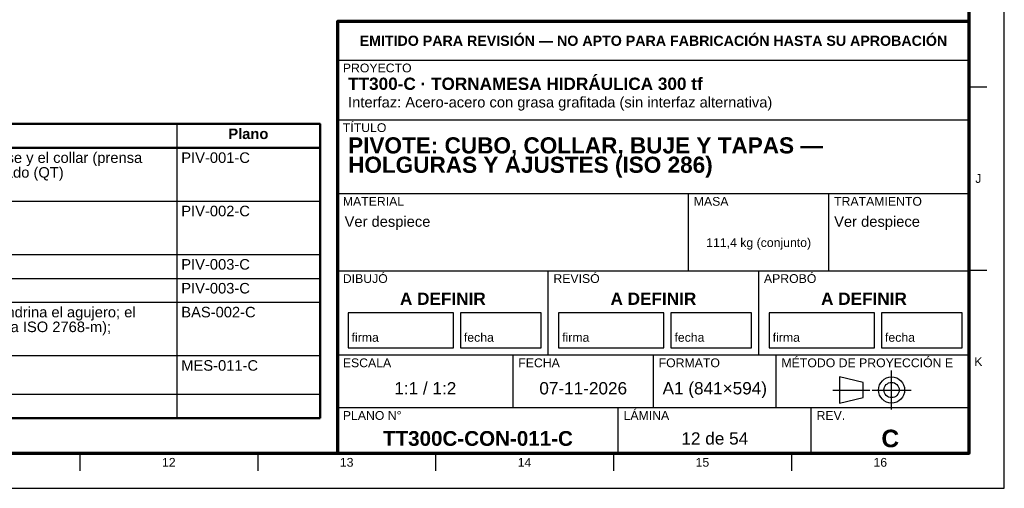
# Model space of a CAD drawing. Header units: millimetres. Extents: x 0 to 841, y 0 to 594.
# Tile 4 of 10: x 560 to 841, y 0 to 134. Entities that reach past the tile are written whole.
import ezdxf
from ezdxf.enums import TextEntityAlignment as Align

# ---------------------------------------------------------------- set-up
doc = ezdxf.new("R2010")
doc.units = ezdxf.units.MM
doc.linetypes.add('EJE', pattern=[31, 20, -4, 3, -4])
for name, color, linetype, lineweight in [('EJE', 7, 'EJE', 25), ('FINA', 7, 'CONTINUOUS', 25), ('MARCO', 7, 'CONTINUOUS', 70), ('TXT', 7, 'CONTINUOUS', 25), ('VIS', 7, 'CONTINUOUS', 50)]:
    doc.layers.add(name, color=color, linetype=linetype, lineweight=lineweight)
doc.styles.add('STD', font='LiberationSans-Regular.ttf')
doc.styles.add('STDB', font='LiberationSans-Bold.ttf')

msp = doc.modelspace()

# ---------------------------------------------------------------- linework, layer by layer
at = {"layer": 'EJE'}
for p, q in [((808.88, 22.42), (808.88, 33.58)), ((792.14, 28), (802.68, 28)), ((803.3, 28), (814.46, 28))]:
    msp.add_line(p, q, dxfattribs=at)
at = {"layer": 'FINA'}
for p, q in [((651, 133), (831, 133)), ((651, 122), (831, 122)), ((831, 114.36), (836, 114.36)), ((651, 105), (831, 105)), ((605.16, 103.8), (605.16, 20)), ((25, 97), (646, 97)), ((25, 81.8), (646, 81.8)), ((651, 84), (831, 84)), ((751, 62), (751, 84)), ((791, 62), (791, 84)), ((25, 66.6), (646, 66.6)), ((651, 62), (831, 62)), ((711, 38), (711, 62)), ((771, 38), (771, 62)), ((831, 62.18), (836, 62.18)), ((25, 59.8), (646, 59.8)), ((25, 53), (646, 53)), ((25, 37.8), (646, 37.8)), ((651, 38), (831, 38)), ((701, 23), (701, 38)), ((741, 23), (741, 38)), ((776, 23), (776, 38)), ((25, 26.8), (646, 26.8)), ((651, 23), (831, 23)), ((731, 10), (731, 23)), ((786, 10), (786, 23)), ((577.56, 10), (577.56, 5)), ((628.25, 10), (628.25, 5)), ((678.94, 10), (678.94, 5)), ((729.62, 10), (729.62, 5)), ((780.31, 10), (780.31, 5))]:
    msp.add_line(p, q, dxfattribs=at)
for points in [[(0, 0), (841, 0), (841, 594), (0, 594)], [(654, 40), (684, 40), (684, 50), (654, 50)], [(686, 40), (709, 40), (709, 50), (686, 50)], [(714, 40), (744, 40), (744, 50), (714, 50)], [(746, 40), (769, 40), (769, 50), (746, 50)], [(774, 40), (804, 40), (804, 50), (774, 50)], [(806, 40), (829, 40), (829, 50), (806, 50)], [(794, 24.28), (800.82, 25.83), (800.82, 30.17), (794, 31.72)]]:
    msp.add_lwpolyline(points, close=True, dxfattribs=at)
for radius in [3.72, 2.17]:
    msp.add_circle((808.88, 28), radius, dxfattribs=at)
at = {"layer": 'MARCO'}
for points in [[(20, 10), (831, 10), (831, 584), (20, 584)], [(651, 10), (831, 10), (831, 133), (651, 133)]]:
    msp.add_lwpolyline(points, close=True, dxfattribs=at)
at = {"layer": 'VIS'}
for p in [(646, 103.8), (25, 20)]:
    msp.add_line(p, (646, 20), dxfattribs=at)
msp.add_lwpolyline([(25, 97), (646, 97), (646, 103.8), (25, 103.8)], close=True, dxfattribs=at)

# ---------------------------------------------------------------- texts
at = {"layer": 'TXT'}
for s, height, style, p in [('EMITIDO PARA REVISIÓN — NO APTO PARA FABRICACIÓN HASTA SU APROBACIÓN', 2.9, 'STDB', (741, 127.5)), ('Plano', 3, 'STDB', (625.58, 101)), ('J', 2.5, 'STD', (833.6, 88.27)), ('111,4 kg (conjunto)', 2.5, 'STD', (771, 70)), ('A DEFINIR', 3.5, 'STDB', (681, 54)), ('A DEFINIR', 3.5, 'STDB', (741, 54)), ('A DEFINIR', 3.5, 'STDB', (801, 54)), ('K', 2.5, 'STD', (833.6, 36.09)), ('1:1 / 1:2', 3.5, 'STD', (676, 28.5)), ('07-11-2026', 3.5, 'STD', (721, 28.5)), ('A1 (841×594)', 3.5, 'STD', (758.5, 28.5)), ('TT300C-CON-011-C', 4.2, 'STDB', (691, 14.2)), ('12 de 54', 3.5, 'STD', (758.5, 14.2)), ('C', 5, 'STDB', (808.5, 14.2)), ('12', 2.5, 'STD', (602.91, 7.4)), ('13', 2.5, 'STD', (653.59, 7.4)), ('14', 2.5, 'STD', (704.28, 7.4)), ('15', 2.5, 'STD', (754.97, 7.4)), ('16', 2.5, 'STD', (805.66, 7.4))]:
    msp.add_text(s, height=height, dxfattribs=dict(at, style=style)).set_placement(p, align=Align.MIDDLE_CENTER)
for s, height, style, p in [('PROYECTO', 2.5, 'STD', (652.5, 121)), ('TT300-C · TORNAMESA HIDRÁULICA 300 tf', 3.5, 'STDB', (654, 117)), ('Interfaz: Acero-acero con grasa grafitada (sin interfaz alternativa)', 3, 'STD', (654, 111.5)), ('TÍTULO', 2.5, 'STD', (652.5, 104)), ('PIVOTE: CUBO, COLLAR, BUJE Y TAPAS —', 4.6, 'STDB', (654, 100)), ('HOLGURAS Y AJUSTES (ISO 286)', 4.6, 'STDB', (654, 94.48)), ('MATERIAL', 2.5, 'STD', (652.5, 83)), ('MASA', 2.5, 'STD', (752.5, 83)), ('TRATAMIENTO', 2.5, 'STD', (792.5, 83)), ('Ver despiece', 3, 'STD', (653, 77.5)), ('Ver despiece', 3, 'STD', (792.5, 77.5)), ('DIBUJÓ', 2.5, 'STD', (652.5, 61)), ('REVISÓ', 2.5, 'STD', (712.5, 61)), ('APROBÓ', 2.5, 'STD', (772.5, 61)), ('ESCALA', 2.5, 'STD', (652.5, 37)), ('FECHA', 2.5, 'STD', (702.5, 37)), ('FORMATO', 2.5, 'STD', (742.5, 37)), ('MÉTODO DE PROYECCIÓN E', 2.5, 'STD', (777.5, 37)), ('LÁMINA', 2.5, 'STD', (732.5, 22)), ('PLANO N°', 2.5, 'STD', (652.5, 22)), ('REV.', 2.5, 'STD', (787.5, 22))]:
    msp.add_text(s, height=height, dxfattribs=dict(at, style=style)).set_placement(p, align=Align.TOP_LEFT)
at = {"layer": 'TXT', "style": 'STD'}
for s, p in [('Calado Ø120 p6 en el agujero H7 de la plancha base y el collar (prensa', (462.32, 94.2)), ('PIV-001-C', (606.46, 94.2)), ('o contracción con hielo seco); Tratamiento: Bonificado (QT)', (462.32, 90)), ('PIV-002-C', (606.46, 79)), ('PIV-003-C', (606.46, 63.8)), ('PIV-003-C', (606.46, 57)), ('Sin torno vertical: se corta a llama el disco y se mandrina el agujero; el', (462.32, 50.2)), ('BAS-002-C', (606.46, 50.2)), ('diámetro exterior queda en bruto de corte (tolerancia ISO 2768-m);', (462.32, 46)), ('MES-011-C', (606.46, 35))]:
    msp.add_text(s, height=3, dxfattribs=at).set_placement(p, align=Align.MIDDLE_LEFT)
for s, p in [('firma', (655, 41)), ('fecha', (687, 41)), ('firma', (715, 41)), ('fecha', (747, 41)), ('firma', (775, 41)), ('fecha', (807, 41))]:
    msp.add_text(s, height=2.5, dxfattribs=at).set_placement(p, align=Align.BOTTOM_LEFT)

doc.saveas('drawing.dxf')
